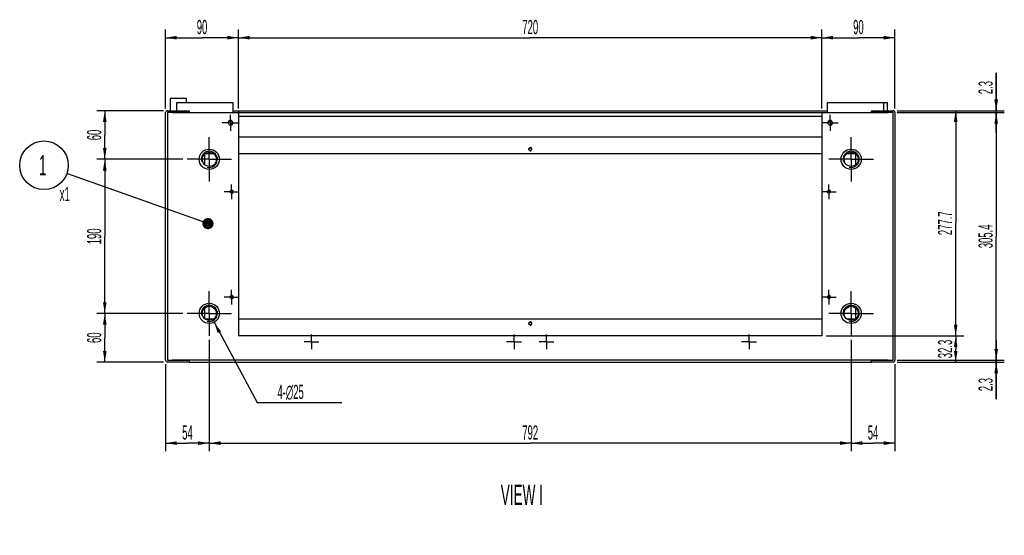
# Model space of a CAD drawing. Header units: millimetres. Extents: x 0 to 839, y 0 to 593.
# Tile 9 of 11: x 338 to 581, y 272 to 399. Entities that reach past the tile are written whole.
import ezdxf

# ---------------------------------------------------------------- set-up
doc = ezdxf.new("R2010")
doc.units = ezdxf.units.MM
doc.header["$LTSCALE"] = 46.255
doc.linetypes.add('CENTER', pattern=[0.6, 0.375, -0.075, 0.075, -0.075])
doc.layers.get('0').update_dxf_attribs({"linetype": 'CONTINUOUS'})
for name, color, linetype in [('7_ALL_FEATURES', 7, 'CONTINUOUS'), ('ALL_AXIS', 7, 'CONTINUOUS'), ('ALL_ROUND', 7, 'CONTINUOUS')]:
    doc.layers.add(name, color=color, linetype=linetype)
doc.styles.get("Standard").update_dxf_attribs({"font": 'txt', "width": 0.5})
doc.dimstyles.new('DIMSTYLE_1', dxfattribs={"dimtxt": 3.5, "dimasz": 2.76, "dimexe": 2, "dimexo": 1, "dimtad": 1, "dimdec": 3, "dimlfac": 5, "dimdsep": 46, "dimtxsty": 'Standard', "dimblk": '_FILLED', "dimblk1": '_FILLED', "dimblk2": '_FILLED', "dimcen": 0.09, "dimadec": 3, "dimazin": 2, "dimtp": 0.2, "dimtm": 0.2, "dimtfac": 1, "dimtdec": 3, "dimtofl": 0, "dimtmove": 0, "dimatfit": 1, "dimldrblk": '_FILLED', "dimfxl": 0, "dimtolj": 1, "dimarcsym": 0})
doc.dimstyles.new('DIMSTYLE_4', dxfattribs={"dimtxt": 3.5, "dimasz": 2.76, "dimexe": 2, "dimexo": 1, "dimgap": 0.875, "dimtad": 1, "dimdec": 3, "dimlfac": 5, "dimdsep": 46, "dimtxsty": 'Standard', "dimblk": '_FILLED', "dimblk1": '_FILLED', "dimblk2": '_FILLED', "dimcen": 0.09, "dimadec": 3, "dimazin": 2, "dimtp": 0.3, "dimtm": 0.3, "dimtfac": 1, "dimtdec": 3, "dimtofl": 0, "dimtmove": 0, "dimatfit": 3, "dimldrblk": '_FILLED', "dimfxl": 0, "dimtolj": 1, "dimarcsym": 0})
doc.dimstyles.new('DIMSTYLE_5', dxfattribs={"dimtxt": 3.5, "dimasz": 2.76, "dimexe": 2, "dimexo": 1, "dimgap": 0.875, "dimtad": 1, "dimdec": 3, "dimlfac": 5, "dimdsep": 46, "dimtxsty": 'Standard', "dimblk": '_FILLED', "dimblk1": '_FILLED', "dimblk2": '_FILLED', "dimcen": 0.09, "dimadec": 3, "dimazin": 2, "dimtp": 0.1, "dimtm": 0.1, "dimtfac": 1, "dimtdec": 3, "dimtofl": 0, "dimtmove": 0, "dimatfit": 3, "dimldrblk": '_FILLED', "dimfxl": 0, "dimtolj": 1, "dimarcsym": 0})
doc.dimstyles.new('DIMSTYLE_7', dxfattribs={"dimtxt": 3.5, "dimasz": 2.76, "dimexe": 2, "dimexo": 1, "dimgap": 0.875, "dimtad": 1, "dimdec": 3, "dimlfac": 5, "dimdsep": 46, "dimtxsty": 'Standard', "dimblk": '_FILLED', "dimblk1": '_FILLED', "dimblk2": '_FILLED', "dimcen": 0.09, "dimadec": 3, "dimazin": 2, "dimtp": 0.5, "dimtm": 0.5, "dimtfac": 1, "dimtdec": 3, "dimtofl": 0, "dimtmove": 0, "dimatfit": 3, "dimldrblk": '_FILLED', "dimfxl": 0, "dimtolj": 1, "dimarcsym": 0})
doc.dimstyles.new('DIMSTYLE_8', dxfattribs={"dimtxt": 3.5, "dimasz": 2.76, "dimexe": 2, "dimexo": 1, "dimgap": 0.875, "dimtad": 1, "dimdec": 3, "dimlfac": 5, "dimdsep": 46, "dimtxsty": 'Standard', "dimblk": '_FILLED', "dimblk1": '_FILLED', "dimblk2": '_FILLED', "dimcen": 0.09, "dimadec": 3, "dimazin": 2, "dimtp": 0.8, "dimtm": 0.8, "dimtfac": 1, "dimtdec": 3, "dimtofl": 0, "dimtmove": 0, "dimatfit": 3, "dimldrblk": '_FILLED', "dimfxl": 0, "dimtolj": 1, "dimarcsym": 0})
doc.dimstyles.get("Standard").update_dxf_attribs({"dimtxt": 3.5, "dimasz": 2.76, "dimexe": 2, "dimexo": 1, "dimtad": 1, "dimdec": 3, "dimdsep": 46, "dimtxsty": 'Standard', "dimblk": '_FILLED', "dimblk1": '_FILLED', "dimblk2": '_FILLED', "dimcen": 0.09, "dimadec": 3, "dimazin": 2, "dimtol": 1, "dimtp": 0.001, "dimtm": 0.001, "dimtfac": 1, "dimtdec": 3, "dimtofl": 0, "dimtmove": 0, "dimatfit": 3, "dimldrblk": '_FILLED', "dimfxl": 0, "dimtolj": 1, "dimarcsym": 0})

# ---------------------------------------------------------------- blocks, each defined once
blk = doc.blocks.new('_FILLED')
at = {"color": 0, "linetype": 'ByBlock'}
blk.add_solid([(0, 0), (-1, 0.163), (-1, -0.163)], dxfattribs=at)
blk = doc.blocks.new('*D124')
at = {"color": 2, "linetype": 'Continuous'}
for p, q in [((373.89, 376.83), (373.89, 396.29)), ((391.89, 376.83), (391.89, 396.29)), ((373.89, 394.29), (382.89, 394.29)), ((391.89, 394.29), (382.89, 394.29))]:
    blk.add_line(p, q, dxfattribs=at)
at = {"color": 2, "linetype": 'Continuous', "xscale": 2.76, "yscale": 2.76, "zscale": 2.76, "rotation": 180}
blk.add_blockref('_FILLED', (373.89, 394.29), dxfattribs=at)
at = {"color": 2, "linetype": 'Continuous', "xscale": 2.76, "yscale": 2.76, "zscale": 2.76}
blk.add_blockref('_FILLED', (391.89, 394.29), dxfattribs=at)
at = {"color": 2, "linetype": 'Continuous', "insert": (382.89, 398.67), "char_height": 3.5, "width": 3.5, "attachment_point": 2, "line_spacing_factor": 0.9}
blk.add_mtext('90', dxfattribs=at)
blk = doc.blocks.new('*D125')
at = {"color": 2, "linetype": 'Continuous'}
for p, q in [((391.89, 376.83), (391.89, 396.29)), ((535.89, 376.83), (535.89, 396.29)), ((391.89, 394.29), (463.89, 394.29)), ((535.89, 394.29), (463.89, 394.29))]:
    blk.add_line(p, q, dxfattribs=at)
at = {"color": 2, "linetype": 'Continuous', "xscale": 2.76, "yscale": 2.76, "zscale": 2.76, "rotation": 180}
blk.add_blockref('_FILLED', (391.89, 394.29), dxfattribs=at)
at = {"color": 2, "linetype": 'Continuous', "xscale": 2.76, "yscale": 2.76, "zscale": 2.76}
blk.add_blockref('_FILLED', (535.89, 394.29), dxfattribs=at)
at = {"color": 2, "linetype": 'Continuous', "insert": (463.89, 398.67), "char_height": 3.5, "width": 5.25, "attachment_point": 2, "line_spacing_factor": 0.9}
blk.add_mtext('720', dxfattribs=at)
blk = doc.blocks.new('*D126')
at = {"color": 2, "linetype": 'Continuous'}
for p, q in [((535.89, 376.83), (535.89, 396.29)), ((553.89, 376.83), (553.89, 396.29)), ((535.89, 394.29), (544.89, 394.29)), ((553.89, 394.29), (544.89, 394.29))]:
    blk.add_line(p, q, dxfattribs=at)
at = {"color": 2, "linetype": 'Continuous', "xscale": 2.76, "yscale": 2.76, "zscale": 2.76, "rotation": 180}
blk.add_blockref('_FILLED', (535.89, 394.29), dxfattribs=at)
at = {"color": 2, "linetype": 'Continuous', "xscale": 2.76, "yscale": 2.76, "zscale": 2.76}
blk.add_blockref('_FILLED', (553.89, 394.29), dxfattribs=at)
at = {"color": 2, "linetype": 'Continuous', "insert": (544.89, 398.67), "char_height": 3.5, "width": 3.5, "attachment_point": 2, "line_spacing_factor": 0.9}
blk.add_mtext('90', dxfattribs=at)
blk = doc.blocks.new('*D127')
at = {"color": 2, "linetype": 'Continuous'}
for p, q in [((578.89, 376.29), (578.89, 385.6)), ((578.89, 385.6), (578.89, 376.06)), ((554.43, 376.29), (580.89, 376.29)), ((554.43, 375.83), (580.89, 375.83)), ((578.89, 370.83), (578.89, 376.06)), ((578.89, 375.83), (578.89, 370.83))]:
    blk.add_line(p, q, dxfattribs=at)
at = {"color": 2, "linetype": 'Continuous', "xscale": 2.76, "yscale": 2.76, "zscale": 2.76}
for p, rotation in [((578.89, 376.29), 270), ((578.89, 375.83), 90)]:
    blk.add_blockref('_FILLED', p, dxfattribs=dict(at, rotation=rotation))
at = {"color": 2, "linetype": 'Continuous', "insert": (574.52, 380.35), "char_height": 3.5, "width": 5.25, "attachment_point": 1, "rotation": 90, "line_spacing_factor": 0.9}
blk.add_mtext('2.3', dxfattribs=at)
blk = doc.blocks.new('*D128')
at = {"color": 2, "linetype": 'Continuous'}
for p, q in [((554.43, 375.83), (580.89, 375.83)), ((578.89, 375.83), (578.89, 345.29)), ((578.89, 314.75), (578.89, 345.29)), ((554.43, 314.75), (580.89, 314.75))]:
    blk.add_line(p, q, dxfattribs=at)
at = {"color": 2, "linetype": 'Continuous', "xscale": 2.76, "yscale": 2.76, "zscale": 2.76}
for p, rotation in [((578.89, 375.83), 90), ((578.89, 314.75), 270)]:
    blk.add_blockref('_FILLED', p, dxfattribs=dict(at, rotation=rotation))
at = {"color": 2, "linetype": 'Continuous', "insert": (574.52, 345.29), "char_height": 3.5, "width": 8.75, "attachment_point": 2, "rotation": 90, "line_spacing_factor": 0.9}
blk.add_mtext('305.4', dxfattribs=at)
blk = doc.blocks.new('*D129')
at = {"color": 2, "linetype": 'Continuous'}
for p, q in [((578.89, 314.75), (578.89, 319.75)), ((578.89, 319.75), (578.89, 314.52)), ((554.43, 314.75), (580.89, 314.75)), ((554.43, 314.29), (580.89, 314.29)), ((578.89, 305.1), (578.89, 314.52)), ((578.89, 314.29), (578.89, 305.1))]:
    blk.add_line(p, q, dxfattribs=at)
at = {"color": 2, "linetype": 'Continuous', "xscale": 2.76, "yscale": 2.76, "zscale": 2.76}
for p, rotation in [((578.89, 314.75), 270), ((578.89, 314.29), 90)]:
    blk.add_blockref('_FILLED', p, dxfattribs=dict(at, rotation=rotation))
at = {"color": 2, "linetype": 'Continuous', "insert": (574.52, 310.35), "char_height": 3.5, "width": 5.25, "attachment_point": 3, "rotation": 90, "line_spacing_factor": 0.9}
blk.add_mtext('2.3', dxfattribs=at)
blk = doc.blocks.new('*D130')
at = {"color": 2, "linetype": 'Continuous'}
for p, q in [((536.89, 320.75), (562.77, 320.75)), ((568.89, 320.75), (568.89, 317.52)), ((569.77, 320.75), (570.89, 320.75)), ((568.89, 314.29), (568.89, 317.52)), ((554.43, 314.29), (562.77, 314.29)), ((569.77, 314.29), (570.89, 314.29))]:
    blk.add_line(p, q, dxfattribs=at)
at = {"color": 2, "linetype": 'Continuous', "xscale": 2.76, "yscale": 2.76, "zscale": 2.76}
for p, rotation in [((568.89, 320.75), 90), ((568.89, 314.29), 270)]:
    blk.add_blockref('_FILLED', p, dxfattribs=dict(at, rotation=rotation))
at = {"color": 2, "linetype": 'Continuous', "insert": (564.52, 317.52), "char_height": 3.5, "width": 7, "attachment_point": 2, "rotation": 90, "line_spacing_factor": 0.9}
blk.add_mtext('32.3', dxfattribs=at)
blk = doc.blocks.new('*D131')
at = {"color": 2, "linetype": 'Continuous'}
for p, q in [((554.43, 376.29), (570.89, 376.29)), ((568.89, 376.29), (568.89, 348.52)), ((568.89, 320.75), (568.89, 348.52)), ((536.89, 320.75), (570.89, 320.75))]:
    blk.add_line(p, q, dxfattribs=at)
at = {"color": 2, "linetype": 'Continuous', "xscale": 2.76, "yscale": 2.76, "zscale": 2.76}
for p, rotation in [((568.89, 376.29), 90), ((568.89, 320.75), 270)]:
    blk.add_blockref('_FILLED', p, dxfattribs=dict(at, rotation=rotation))
at = {"color": 2, "linetype": 'Continuous', "insert": (564.52, 348.52), "char_height": 3.5, "width": 8.75, "attachment_point": 2, "rotation": 90, "line_spacing_factor": 0.9}
blk.add_mtext('277.7', dxfattribs=at)
blk = doc.blocks.new('*D132')
at = {"color": 2, "linetype": 'Continuous'}
for p, q in [((543.09, 319.79), (543.09, 292.29)), ((553.89, 313.75), (553.89, 292.29)), ((543.09, 294.29), (548.49, 294.29)), ((553.89, 294.29), (548.49, 294.29))]:
    blk.add_line(p, q, dxfattribs=at)
at = {"color": 2, "linetype": 'Continuous', "xscale": 2.76, "yscale": 2.76, "zscale": 2.76, "rotation": 180}
blk.add_blockref('_FILLED', (543.09, 294.29), dxfattribs=at)
at = {"color": 2, "linetype": 'Continuous', "xscale": 2.76, "yscale": 2.76, "zscale": 2.76}
blk.add_blockref('_FILLED', (553.89, 294.29), dxfattribs=at)
at = {"color": 2, "linetype": 'Continuous', "insert": (548.49, 298.67), "char_height": 3.5, "width": 3.5, "attachment_point": 2, "line_spacing_factor": 0.9}
blk.add_mtext('54', dxfattribs=at)
blk = doc.blocks.new('*D133')
at = {"color": 2, "linetype": 'Continuous'}
for p, q in [((384.69, 319.79), (384.69, 292.29)), ((543.09, 319.79), (543.09, 292.29)), ((384.69, 294.29), (463.89, 294.29)), ((543.09, 294.29), (463.89, 294.29))]:
    blk.add_line(p, q, dxfattribs=at)
at = {"color": 2, "linetype": 'Continuous', "xscale": 2.76, "yscale": 2.76, "zscale": 2.76, "rotation": 180}
blk.add_blockref('_FILLED', (384.69, 294.29), dxfattribs=at)
at = {"color": 2, "linetype": 'Continuous', "xscale": 2.76, "yscale": 2.76, "zscale": 2.76}
blk.add_blockref('_FILLED', (543.09, 294.29), dxfattribs=at)
at = {"color": 2, "linetype": 'Continuous', "insert": (463.89, 298.67), "char_height": 3.5, "width": 5.25, "attachment_point": 2, "line_spacing_factor": 0.9}
blk.add_mtext('792', dxfattribs=at)
blk = doc.blocks.new('*D134')
at = {"color": 2, "linetype": 'Continuous'}
for p, q in [((384.69, 319.79), (384.69, 292.29)), ((373.89, 313.75), (373.89, 292.29)), ((373.89, 294.29), (379.29, 294.29)), ((384.69, 294.29), (379.29, 294.29))]:
    blk.add_line(p, q, dxfattribs=at)
at = {"color": 2, "linetype": 'Continuous', "xscale": 2.76, "yscale": 2.76, "zscale": 2.76, "rotation": 180}
blk.add_blockref('_FILLED', (373.89, 294.29), dxfattribs=at)
at = {"color": 2, "linetype": 'Continuous', "xscale": 2.76, "yscale": 2.76, "zscale": 2.76}
blk.add_blockref('_FILLED', (384.69, 294.29), dxfattribs=at)
at = {"color": 2, "linetype": 'Continuous', "insert": (379.29, 298.67), "char_height": 3.5, "width": 3.5, "attachment_point": 2, "line_spacing_factor": 0.9}
blk.add_mtext('54', dxfattribs=at)
blk = doc.blocks.new('*D135')
at = {"color": 2, "linetype": 'Continuous'}
for p, q in [((373.35, 376.29), (356.89, 376.29)), ((358.89, 376.29), (358.89, 370.29)), ((358.89, 364.29), (358.89, 370.29)), ((378.19, 364.29), (356.89, 364.29))]:
    blk.add_line(p, q, dxfattribs=at)
at = {"color": 2, "linetype": 'Continuous', "xscale": 2.76, "yscale": 2.76, "zscale": 2.76}
for p, rotation in [((358.89, 376.29), 90), ((358.89, 364.29), 270)]:
    blk.add_blockref('_FILLED', p, dxfattribs=dict(at, rotation=rotation))
at = {"color": 2, "linetype": 'Continuous', "insert": (354.52, 370.29), "char_height": 3.5, "width": 3.5, "attachment_point": 2, "rotation": 90, "line_spacing_factor": 0.9}
blk.add_mtext('60', dxfattribs=at)
blk = doc.blocks.new('*D136')
at = {"color": 2, "linetype": 'Continuous'}
for p, q in [((378.19, 364.29), (356.89, 364.29)), ((358.89, 364.29), (358.89, 345.29)), ((358.89, 326.29), (358.89, 345.29)), ((378.19, 326.29), (356.89, 326.29))]:
    blk.add_line(p, q, dxfattribs=at)
at = {"color": 2, "linetype": 'Continuous', "xscale": 2.76, "yscale": 2.76, "zscale": 2.76}
for p, rotation in [((358.89, 364.29), 90), ((358.89, 326.29), 270)]:
    blk.add_blockref('_FILLED', p, dxfattribs=dict(at, rotation=rotation))
at = {"color": 2, "linetype": 'Continuous', "insert": (354.52, 345.29), "char_height": 3.5, "width": 5.25, "attachment_point": 2, "rotation": 90, "line_spacing_factor": 0.9}
blk.add_mtext('190', dxfattribs=at)
blk = doc.blocks.new('*D137')
at = {"color": 2, "linetype": 'Continuous'}
for p, q in [((378.19, 326.29), (356.89, 326.29)), ((358.89, 326.29), (358.89, 320.29)), ((358.89, 314.29), (358.89, 320.29)), ((373.35, 314.29), (356.89, 314.29))]:
    blk.add_line(p, q, dxfattribs=at)
at = {"color": 2, "linetype": 'Continuous', "xscale": 2.76, "yscale": 2.76, "zscale": 2.76}
for p, rotation in [((358.89, 326.29), 90), ((358.89, 314.29), 270)]:
    blk.add_blockref('_FILLED', p, dxfattribs=dict(at, rotation=rotation))
at = {"color": 2, "linetype": 'Continuous', "insert": (354.52, 320.29), "char_height": 3.5, "width": 3.5, "attachment_point": 2, "rotation": 90, "line_spacing_factor": 0.9}
blk.add_mtext('60', dxfattribs=at)
blk = doc.blocks.new('*D138')
at = {"color": 2, "linetype": 'Continuous'}
for p, q in [((385.87, 324.09), (396.51, 304.29)), ((396.51, 304.29), (397.31, 304.29)), ((397.31, 304.29), (417.37, 304.29))]:
    blk.add_line(p, q, dxfattribs=at)
at = {"color": 2, "linetype": 'Continuous', "xscale": 2.76, "yscale": 2.76, "zscale": 2.76, "rotation": 118.241397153}
blk.add_blockref('_FILLED', (385.87, 324.09), dxfattribs=at)
at = {"color": 2, "linetype": 'Continuous', "insert": (401.51, 308.67), "char_height": 3.5, "width": 11.6667, "attachment_point": 1, "line_spacing_factor": 0.9}
blk.add_mtext('4-\\fgdt;{\\fgdt;n}\\ftxt;25', dxfattribs=at)
blk = doc.blocks.new('BOM BALLOON 0_BL21', base_point=(344.59, 361.41))
at = {"color": 2, "linetype": 'Continuous'}
blk.add_circle((343.89, 362.82), 6, dxfattribs=at)
at = {"color": 2, "linetype": 'Continuous', "width": 0.5}
for s, height, p in [('1', 5, (342.64, 360.32)), ('x1', 3.5, (347.78, 354))]:
    blk.add_text(s, height=height, dxfattribs=at).set_placement(p)

msp = doc.modelspace()

# ---------------------------------------------------------------- linework, layer by layer
at = {"color": 7, "linetype": 'Continuous'}
for p, q in [((374.35114, 375.83197), (374.35114, 314.75197)), ((379.69114, 375.83197), (374.35114, 375.83197)), ((379.69114, 376.29197), (379.69114, 375.83197)), ((391.89114, 376.29197), (537.29114, 376.29197)), ((391.89114, 375.83197), (391.89114, 320.75197)), ((391.89114, 375.83197), (535.89114, 375.83197)), ((391.89114, 374.93197), (535.89114, 374.93197)), ((535.89114, 375.83197), (535.89114, 320.75197)), ((548.09114, 375.83197), (548.09114, 376.29197)), ((553.43114, 375.83197), (548.09114, 375.83197)), ((553.43114, 314.75197), (553.43114, 375.83197)), ((391.89114, 369.83197), (535.89114, 369.83197)), ((383.59114, 362.93398), (383.59114, 365.64997)), ((383.65113, 365.69197), (385.73116, 365.69197)), ((391.89114, 365.69197), (535.89114, 365.69197)), ((542.05113, 365.69197), (544.13116, 365.69197)), ((544.19114, 365.64997), (544.19114, 362.93398)), ((383.59114, 324.93398), (383.59114, 327.64997)), ((544.19114, 327.64997), (544.19114, 324.93398)), ((385.73116, 324.89197), (383.65113, 324.89197)), ((535.89114, 324.89197), (391.89114, 324.89197)), ((544.13116, 324.89197), (542.05113, 324.89197)), ((535.89114, 320.75197), (391.89114, 320.75197)), ((374.35114, 314.75197), (379.69114, 314.75197)), ((379.69114, 314.75197), (379.69114, 314.29197)), ((379.69114, 314.29197), (548.09114, 314.29197)), ((548.09114, 314.75197), (553.43114, 314.75197)), ((548.09114, 314.29197), (548.09114, 314.75197))]:
    msp.add_line(p, q, dxfattribs=at)
for centre in [(384.69114, 364.29197), (543.09114, 364.29197), (384.69114, 326.29197), (543.09114, 326.29197)]:
    msp.add_circle(centre, 1.75, dxfattribs=at)
at = {"color": 2, "linetype": 'Continuous'}
for centre, radius in [((389.89114, 373.29197), 0.6), ((537.89114, 373.29197), 0.6), ((463.89114, 366.79197), 0.4), ((384.69114, 364.29197), 2), ((543.09114, 364.29197), 2), ((390.19114, 356.29197), 0.4), ((537.59114, 356.29197), 0.4), ((390.19114, 330.29197), 0.4), ((537.59114, 330.29197), 0.4), ((384.69114, 326.29197), 2), ((543.09114, 326.29197), 2), ((463.89114, 323.79197), 0.4)]:
    msp.add_arc(centre, radius, 255, 195, dxfattribs=at)
at = {"layer": '7_ALL_FEATURES', "color": 7, "linetype": 'Continuous'}
for p, q in [((375.09114, 376.29197), (375.09114, 379.29197)), ((379.09114, 379.29197), (375.09114, 379.29197)), ((379.09114, 378.29197), (379.09114, 379.29197)), ((376.69114, 376.29197), (376.69114, 378.29197)), ((376.69114, 378.29197), (390.49114, 378.29197)), ((390.49114, 378.29197), (390.49114, 375.83197)), ((537.29114, 378.29197), (552.09114, 378.29197)), ((537.29114, 375.83197), (537.29114, 378.29197)), ((551.09114, 378.29197), (551.09114, 376.29197)), ((552.09114, 376.29197), (552.09114, 378.29197))]:
    msp.add_line(p, q, dxfattribs=at)
at = {"layer": 'ALL_AXIS', "color": 7, "linetype": 'CENTER'}
for p, q in [((389.89114, 373.29197), (389.89114, 375.29197)), ((537.89114, 373.29197), (537.89114, 375.29197)), ((389.89114, 373.29197), (387.89114, 373.29197)), ((389.89114, 373.29197), (389.89114, 371.29197)), ((389.89114, 373.29197), (391.89114, 373.29197)), ((537.89114, 373.29197), (535.89114, 373.29197)), ((537.89114, 373.29197), (539.89114, 373.29197)), ((537.89114, 373.29197), (537.89114, 371.29197)), ((384.69114, 364.29197), (384.69114, 369.79197)), ((543.09114, 364.29197), (543.09114, 369.79197)), ((384.69114, 364.29197), (379.19114, 364.29197)), ((384.69114, 364.29197), (384.69114, 358.79197)), ((384.69114, 364.29197), (390.19114, 364.29197)), ((543.09114, 364.29197), (537.59114, 364.29197)), ((543.09114, 364.29197), (548.59114, 364.29197)), ((543.09114, 364.29197), (543.09114, 358.79197)), ((390.19114, 356.29197), (390.19114, 358.12197)), ((537.59114, 356.29197), (537.59114, 358.12197)), ((390.19114, 356.29197), (388.36114, 356.29197)), ((390.19114, 356.29197), (390.19114, 354.46197)), ((390.19114, 356.29197), (392.02114, 356.29197)), ((537.59114, 356.29197), (535.76114, 356.29197)), ((537.59114, 356.29197), (539.42114, 356.29197)), ((537.59114, 356.29197), (537.59114, 354.46197)), ((384.69114, 326.29197), (384.69114, 331.79197)), ((390.19114, 330.29197), (390.19114, 332.12197)), ((537.59114, 330.29197), (537.59114, 332.12197)), ((543.09114, 326.29197), (543.09114, 331.79197)), ((390.19114, 330.29197), (388.36114, 330.29197)), ((390.19114, 330.29197), (390.19114, 328.46197)), ((390.19114, 330.29197), (392.02114, 330.29197)), ((537.59114, 330.29197), (535.76114, 330.29197)), ((537.59114, 330.29197), (539.42114, 330.29197)), ((537.59114, 330.29197), (537.59114, 328.46197)), ((384.69114, 326.29197), (379.19114, 326.29197)), ((384.69114, 326.29197), (384.69114, 320.79197)), ((384.69114, 326.29197), (390.19114, 326.29197)), ((543.09114, 326.29197), (537.59114, 326.29197)), ((543.09114, 326.29197), (548.59114, 326.29197)), ((543.09114, 326.29197), (543.09114, 320.79197)), ((409.89114, 319.29197), (409.89114, 321.12197)), ((459.89114, 319.29197), (459.89114, 321.12197)), ((467.89114, 319.29197), (467.89114, 321.12197)), ((517.89114, 319.29197), (517.89114, 321.12197)), ((409.89114, 319.29197), (408.06114, 319.29197)), ((409.89114, 319.29197), (409.89114, 317.46197)), ((409.89114, 319.29197), (411.72114, 319.29197)), ((459.89114, 319.29197), (458.06114, 319.29197)), ((459.89114, 319.29197), (461.72114, 319.29197)), ((459.89114, 319.29197), (459.89114, 317.46197)), ((467.89114, 319.29197), (466.06114, 319.29197)), ((467.89114, 319.29197), (469.72114, 319.29197)), ((467.89114, 319.29197), (467.89114, 317.46197)), ((517.89114, 319.29197), (516.06114, 319.29197)), ((517.89114, 319.29197), (519.72114, 319.29197)), ((517.89114, 319.29197), (517.89114, 317.46197))]:
    msp.add_line(p, q, dxfattribs=at)
at = {"layer": 'ALL_AXIS', "color": 7, "linetype": 'Continuous'}
for centre, radius in [((389.89114, 373.29197), 0.5), ((537.89114, 373.29197), 0.5), ((463.89114, 366.79197), 0.33), ((384.69114, 364.29197), 2.5), ((543.09114, 364.29197), 2.5), ((390.19114, 356.29197), 0.33), ((537.59114, 356.29197), 0.33), ((390.19114, 330.29197), 0.33), ((537.59114, 330.29197), 0.33), ((384.69114, 326.29197), 2.5), ((543.09114, 326.29197), 2.5), ((463.89114, 323.79197), 0.33)]:
    msp.add_circle(centre, radius, dxfattribs=at)
at = {"layer": 'ALL_ROUND', "color": 7, "linetype": 'Continuous'}
for p, q in [((373.89114, 314.75197), (373.89114, 375.83197)), ((374.35114, 376.29197), (379.69114, 376.29197)), ((375.58578, 375.83197), (391.89114, 375.83197)), ((390.49114, 376.29197), (391.89114, 376.29197)), ((391.89114, 376.29197), (391.89114, 375.83197)), ((535.89114, 375.83197), (552.23114, 375.83197)), ((548.09114, 376.29197), (553.43114, 376.29197)), ((553.89114, 375.83197), (553.89114, 314.75197)), ((379.69114, 314.29197), (374.35114, 314.29197)), ((552.19651, 314.75197), (375.55114, 314.75197)), ((553.43114, 314.29197), (548.09114, 314.29197))]:
    msp.add_line(p, q, dxfattribs=at)
for centre, start, end in [((374.35114, 375.83197), 90, 180), ((553.43114, 375.83197), 0, 90), ((374.35114, 314.75197), 180, 270), ((553.43114, 314.75197), 270, 360)]:
    msp.add_arc(centre, 0.46, start, end, dxfattribs=at)

# ---------------------------------------------------------------- block references
at = {"color": 2, "linetype": 'Continuous'}
msp.add_blockref('BOM BALLOON 0_BL21', (344.58797, 361.41065), dxfattribs=at)

# ---------------------------------------------------------------- texts
at = {"color": 2, "linetype": 'Continuous', "insert": (456.61191, 284.05802), "char_height": 5, "width": 15, "attachment_point": 1, "line_spacing_factor": 0.9}
msp.add_mtext('VIEW I', dxfattribs=at)

# ---------------------------------------------------------------- dimensions: what is measured, and where the dimension line sits
at = {"color": 2, "linetype": 'Continuous'}
for base, p1, p2, angle, dimstyle, picture, middle in [((373.89114, 394.29197), (391.89114, 375.83197), (373.89114, 375.83197), 180, 'DIMSTYLE_4', '*D124', (382.89115, 394.29197)), ((578.89114, 375.83197), (553.43114, 376.29197), (553.43114, 375.83197), 270, 'DIMSTYLE_5', '*D127', (578.89114, 383.02529)), ((358.89114, 364.29197), (374.35114, 376.29197), (379.19114, 364.29197), 270, 'DIMSTYLE_4', '*D135', (358.89114, 370.29197)), ((568.89114, 376.29197), (535.89114, 320.75197), (553.43114, 376.29197), 90, 'DIMSTYLE_7', '*D131', (568.89114, 348.52198)), ((578.89114, 375.83197), (553.43114, 314.75197), (553.43114, 375.83197), 90, 'DIMSTYLE_7', '*D128', (578.89114, 345.34666)), ((358.89114, 326.29197), (379.19114, 364.29197), (379.19114, 326.29197), 270, 'DIMSTYLE_7', '*D136', (358.89114, 345.51073)), ((358.89114, 314.29197), (379.19114, 326.29197), (374.35114, 314.29197), 270, 'DIMSTYLE_4', '*D137', (358.89114, 320.29197)), ((373.89114, 294.29197), (384.69114, 320.79197), (373.89114, 314.75197), 180, 'DIMSTYLE_4', '*D134', (379.34582, 294.29197)), ((384.69114, 294.29197), (543.09114, 320.79197), (384.69114, 320.79197), 180, 'DIMSTYLE_8', '*D133', (463.89117, 294.29197)), ((568.89114, 320.75197), (553.43114, 314.29197), (535.89114, 320.75197), 90, 'DIMSTYLE_4', '*D130', (568.89114, 317.57667)), ((543.09114, 294.29197), (553.89114, 314.75197), (543.09114, 320.79197), 180, 'DIMSTYLE_4', '*D132', (548.54584, 294.29197)), ((578.89114, 314.29197), (553.43114, 314.75197), (553.43114, 314.29197), 270, 'DIMSTYLE_5', '*D129', (578.89114, 307.78306))]:
    dim = msp.add_linear_dim(base=base, p1=p1, p2=p2, angle=angle, dimstyle=dimstyle, dxfattribs=at)
    dim.commit()
    dim.dimension.update_dxf_attribs({"geometry": picture, "text_midpoint": middle, "dimtype": 160})
for base, p1, p2, dimstyle, picture, middle in [((535.89114, 394.29197), (391.89114, 375.83197), (535.89114, 375.83197), 'DIMSTYLE_8', '*D125', (463.89117, 394.29197)), ((553.89114, 394.29197), (535.89114, 375.83197), (553.89114, 375.83197), 'DIMSTYLE_4', '*D126', (544.89113, 394.29197))]:
    dim = msp.add_linear_dim(base=base, p1=p1, p2=p2, dimstyle=dimstyle, dxfattribs=at)
    dim.commit()
    dim.dimension.update_dxf_attribs({"geometry": picture, "text_midpoint": middle, "dimtype": 160})
dim = msp.add_diameter_dim_2p(p1=(385.87411, 324.08957), p2=(383.50818, 328.49438), text='4-%%c<>', dimstyle='DIMSTYLE_1', override={"dimtih": 1, "dimtoh": 1, "dimpost": '<>'}, dxfattribs=at)
dim.commit()
dim.dimension.update_dxf_attribs({"geometry": '*D138', "text_midpoint": (407.34125, 306.91697), "dimtype": 163})

# ---------------------------------------------------------------- leaders
msp.add_leader([(384.3601, 348.43247), (349.54454, 360.80915)], dimstyle='Standard', override={"dimtad": 0, "dimldrblk": 'DOT'}, dxfattribs=at)

doc.saveas('drawing.dxf')
